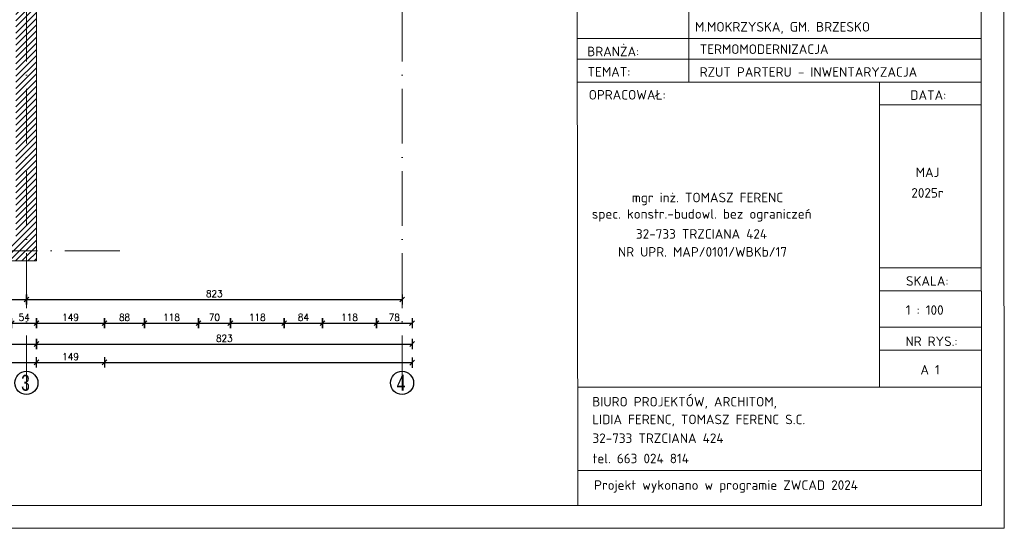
# Model space of a CAD drawing. Header units: millimetres. Extents: x -37273 to 136949, y -1495242345 to -598.
# Tile 29 of 44: x 70245 to 72402, y -18329 to -17215. Entities that reach past the tile are written whole.
import ezdxf
from ezdxf.enums import TextEntityAlignment as Align

# ---------------------------------------------------------------- set-up
doc = ezdxf.new("R2010")
doc.units = ezdxf.units.MM
doc.linetypes.add('ACAD_ISO10W100', pattern=[18, 12, -3, 0, -3])
for name, color, linetype, lineweight in [('DIM', 15, 'Continuous', 5), ('F-BIL-OP', 103, 'Continuous', 9), ('wymiarowannie', 253, 'Continuous', 5), ('ściany', 190, 'Continuous', 25)]:
    doc.layers.add(name, color=color, linetype=linetype, lineweight=lineweight)
for name, color, linetype in [('OPISY', 4, 'Continuous'), ('wym', 1, 'Continuous'), ('ściana', 7, 'Continuous')]:
    doc.layers.add(name, color=color, linetype=linetype)
doc.styles.add('ISOCPEUR', font='isocpeur.ttf')
doc.styles.add('op2', font='arial.ttf')
doc.styles.add('WYM_50', font='simplex.shx', dxfattribs={"width": 0.95})
doc.dimstyles.new('50', dxfattribs={"dimtxt": 15, "dimasz": 0.15, "dimexe": 13, "dimexo": 30, "dimgap": 5, "dimtad": 1, "dimdec": 0, "dimrnd": 0.5, "dimzin": 1, "dimdsep": 46, "dimtxsty": 'WYM_50', "dimblk": 'A', "dimcen": 3, "dimdle": 5, "dimse1": 1, "dimse2": 1, "dimclrd": 256, "dimclre": 256, "dimclrt": 2, "dimaunit": 1, "dimadec": 0, "dimazin": 0, "dimtfac": 0.32, "dimtdec": 0, "dimtix": 1, "dimtmove": 1, "dimatfit": 3, "dimldrblk": 'A', "dimfxl": 1, "dimtvp": 0.08, "dimtolj": 1, "dimtzin": 1, "dimarcsym": 0})

# ---------------------------------------------------------------- blocks, each defined once
blk = doc.blocks.new('A')
at = {"color": 7, "linetype": 'Continuous'}
blk.add_line((-35, -35), (35, 35), dxfattribs=at)
at = {"color": 1, "linetype": 'Continuous'}
blk.add_line((0, 74), (0, -74), dxfattribs=at)
blk = doc.blocks.new('*D1488')
at = {"layer": 'Defpoints', "color": 0, "lineweight": 13, "ltscale": 3}
for p in [(70259.4, -17764.8), (69076.4, -17799.6), (70259.4, -17827.7)]:
    blk.add_point(p, dxfattribs=at)
at = {"layer": 'wym', "lineweight": -2}
blk.add_line((69076.6, -17827.7), (70259.3, -17827.7), dxfattribs=at)
at = {"layer": 'wym', "lineweight": -2, "ltscale": 3, "xscale": 0.15, "yscale": 0.15, "zscale": 0.15, "rotation": 180}
blk.add_blockref('A', (69076.4, -17827.7), dxfattribs=at)
at = {"layer": 'wym', "lineweight": -2, "ltscale": 3, "xscale": 0.15, "yscale": 0.15, "zscale": 0.15}
blk.add_blockref('A', (70259.4, -17827.7), dxfattribs=at)
at = {"layer": 'wym', "color": 2, "ltscale": 3, "insert": (69667.9, -17815.2), "char_height": 15, "attachment_point": 5, "style": 'WYM_50'}
blk.add_mtext('\\A1;1183', dxfattribs=at)
blk = doc.blocks.new('*D1489')
at = {"layer": 'Defpoints', "color": 0, "lineweight": 13, "ltscale": 3}
for p in [(71082.4, -17768.8), (70259.4, -17781.8), (71082.4, -17827.7)]:
    blk.add_point(p, dxfattribs=at)
at = {"layer": 'wym', "lineweight": -2}
blk.add_line((70259.6, -17827.7), (71082.3, -17827.7), dxfattribs=at)
at = {"layer": 'wym', "lineweight": -2, "ltscale": 3, "xscale": 0.15, "yscale": 0.15, "zscale": 0.15, "rotation": 180}
blk.add_blockref('A', (70259.4, -17827.7), dxfattribs=at)
at = {"layer": 'wym', "lineweight": -2, "ltscale": 3, "xscale": 0.15, "yscale": 0.15, "zscale": 0.15}
blk.add_blockref('A', (71082.4, -17827.7), dxfattribs=at)
at = {"layer": 'wym', "color": 2, "ltscale": 3, "insert": (70670.9, -17815.2), "char_height": 15, "attachment_point": 5, "style": 'WYM_50'}
blk.add_mtext('\\A1;823', dxfattribs=at)
blk = doc.blocks.new('*D1493')
at = {"layer": 'Defpoints', "color": 0, "lineweight": 13, "ltscale": 3}
for p in [(70227.4, -17743.4), (70281.4, -17743.4), (70281.4, -17879.4)]:
    blk.add_point(p, dxfattribs=at)
at = {"layer": 'wym', "lineweight": -2}
blk.add_line((70227.6, -17879.4), (70281.3, -17879.4), dxfattribs=at)
at = {"layer": 'wym', "lineweight": -2, "ltscale": 3, "xscale": 0.15, "yscale": 0.15, "zscale": 0.15, "rotation": 180}
blk.add_blockref('A', (70227.4, -17879.4), dxfattribs=at)
at = {"layer": 'wym', "lineweight": -2, "ltscale": 3, "xscale": 0.15, "yscale": 0.15, "zscale": 0.15}
blk.add_blockref('A', (70281.4, -17879.4), dxfattribs=at)
at = {"layer": 'wym', "color": 2, "ltscale": 3, "insert": (70254.4, -17866.9), "char_height": 15, "attachment_point": 5, "style": 'WYM_50'}
blk.add_mtext('\\A1;54', dxfattribs=at)
blk = doc.blocks.new('*D1494')
at = {"layer": 'Defpoints', "color": 0, "lineweight": 13, "ltscale": 3}
for p in [(70281.4, -16999.4), (70430.4, -16999.4), (70430.4, -17879.4)]:
    blk.add_point(p, dxfattribs=at)
at = {"layer": 'wym', "lineweight": -2}
blk.add_line((70281.6, -17879.4), (70430.3, -17879.4), dxfattribs=at)
at = {"layer": 'wym', "lineweight": -2, "ltscale": 3, "xscale": 0.15, "yscale": 0.15, "zscale": 0.15, "rotation": 180}
blk.add_blockref('A', (70281.4, -17879.4), dxfattribs=at)
at = {"layer": 'wym', "lineweight": -2, "ltscale": 3, "xscale": 0.15, "yscale": 0.15, "zscale": 0.15}
blk.add_blockref('A', (70430.4, -17879.4), dxfattribs=at)
at = {"layer": 'wym', "color": 2, "ltscale": 3, "insert": (70355.9, -17866.9), "char_height": 15, "attachment_point": 5, "style": 'WYM_50'}
blk.add_mtext('\\A1;149', dxfattribs=at)
blk = doc.blocks.new('*D1495')
at = {"layer": 'Defpoints', "color": 0, "lineweight": 13, "ltscale": 3}
for p in [(70430.4, -16869.4), (70518.2, -16869.4), (70518.2, -17879.4)]:
    blk.add_point(p, dxfattribs=at)
at = {"layer": 'wym', "lineweight": -2}
blk.add_line((70430.6, -17879.4), (70518, -17879.4), dxfattribs=at)
at = {"layer": 'wym', "lineweight": -2, "ltscale": 3, "xscale": 0.15, "yscale": 0.15, "zscale": 0.15, "rotation": 180}
blk.add_blockref('A', (70430.4, -17879.4), dxfattribs=at)
at = {"layer": 'wym', "lineweight": -2, "ltscale": 3, "xscale": 0.15, "yscale": 0.15, "zscale": 0.15}
blk.add_blockref('A', (70518.2, -17879.4), dxfattribs=at)
at = {"layer": 'wym', "color": 2, "ltscale": 3, "insert": (70474.3, -17866.9), "char_height": 15, "attachment_point": 5, "style": 'WYM_50'}
blk.add_mtext('\\A1;88', dxfattribs=at)
blk = doc.blocks.new('*D1496')
at = {"layer": 'Defpoints', "color": 0, "lineweight": 13, "ltscale": 3}
for p in [(70518.2, -17756), (70636.2, -17756), (70636.2, -17879.4)]:
    blk.add_point(p, dxfattribs=at)
at = {"layer": 'wym', "lineweight": -2}
blk.add_line((70518.3, -17879.4), (70636, -17879.4), dxfattribs=at)
at = {"layer": 'wym', "lineweight": -2, "ltscale": 3, "xscale": 0.15, "yscale": 0.15, "zscale": 0.15, "rotation": 180}
blk.add_blockref('A', (70518.2, -17879.4), dxfattribs=at)
at = {"layer": 'wym', "lineweight": -2, "ltscale": 3, "xscale": 0.15, "yscale": 0.15, "zscale": 0.15}
blk.add_blockref('A', (70636.2, -17879.4), dxfattribs=at)
at = {"layer": 'wym', "color": 2, "ltscale": 3, "insert": (70577.2, -17866.9), "char_height": 15, "attachment_point": 5, "style": 'WYM_50'}
blk.add_mtext('\\A1;118', dxfattribs=at)
blk = doc.blocks.new('*D1497')
at = {"layer": 'Defpoints', "color": 0, "lineweight": 13, "ltscale": 3}
for p in [(70636.2, -17746.8), (70706.2, -17746.8), (70706.2, -17879.4)]:
    blk.add_point(p, dxfattribs=at)
at = {"layer": 'wym', "lineweight": -2}
blk.add_line((70636.3, -17879.4), (70706, -17879.4), dxfattribs=at)
at = {"layer": 'wym', "lineweight": -2, "ltscale": 3, "xscale": 0.15, "yscale": 0.15, "zscale": 0.15, "rotation": 180}
blk.add_blockref('A', (70636.2, -17879.4), dxfattribs=at)
at = {"layer": 'wym', "lineweight": -2, "ltscale": 3, "xscale": 0.15, "yscale": 0.15, "zscale": 0.15}
blk.add_blockref('A', (70706.2, -17879.4), dxfattribs=at)
at = {"layer": 'wym', "color": 2, "ltscale": 3, "insert": (70671.2, -17866.9), "char_height": 15, "attachment_point": 5, "style": 'WYM_50'}
blk.add_mtext('\\A1;70', dxfattribs=at)
blk = doc.blocks.new('*D1498')
at = {"layer": 'Defpoints', "color": 0, "lineweight": 13, "ltscale": 3}
for p in [(70706.2, -17746.8), (70824.2, -17746.8), (70824.2, -17879.4)]:
    blk.add_point(p, dxfattribs=at)
at = {"layer": 'wym', "lineweight": -2}
blk.add_line((70706.3, -17879.4), (70824, -17879.4), dxfattribs=at)
at = {"layer": 'wym', "lineweight": -2, "ltscale": 3, "xscale": 0.15, "yscale": 0.15, "zscale": 0.15, "rotation": 180}
blk.add_blockref('A', (70706.2, -17879.4), dxfattribs=at)
at = {"layer": 'wym', "lineweight": -2, "ltscale": 3, "xscale": 0.15, "yscale": 0.15, "zscale": 0.15}
blk.add_blockref('A', (70824.2, -17879.4), dxfattribs=at)
at = {"layer": 'wym', "color": 2, "ltscale": 3, "insert": (70765.2, -17866.9), "char_height": 15, "attachment_point": 5, "style": 'WYM_50'}
blk.add_mtext('\\A1;118', dxfattribs=at)
blk = doc.blocks.new('*D1499')
at = {"layer": 'Defpoints', "color": 0, "lineweight": 13, "ltscale": 3}
for p in [(70824.2, -17746.8), (70908.2, -17746.8), (70908.2, -17879.4)]:
    blk.add_point(p, dxfattribs=at)
at = {"layer": 'wym', "lineweight": -2}
blk.add_line((70824.3, -17879.4), (70908, -17879.4), dxfattribs=at)
at = {"layer": 'wym', "lineweight": -2, "ltscale": 3, "xscale": 0.15, "yscale": 0.15, "zscale": 0.15, "rotation": 180}
blk.add_blockref('A', (70824.2, -17879.4), dxfattribs=at)
at = {"layer": 'wym', "lineweight": -2, "ltscale": 3, "xscale": 0.15, "yscale": 0.15, "zscale": 0.15}
blk.add_blockref('A', (70908.2, -17879.4), dxfattribs=at)
at = {"layer": 'wym', "color": 2, "ltscale": 3, "insert": (70866.2, -17866.9), "char_height": 15, "attachment_point": 5, "style": 'WYM_50'}
blk.add_mtext('\\A1;84', dxfattribs=at)
blk = doc.blocks.new('*D1500')
at = {"layer": 'Defpoints', "color": 0, "lineweight": 13, "ltscale": 3}
for p in [(70908.2, -17746.8), (71026.2, -17746.8), (71026.2, -17879.4)]:
    blk.add_point(p, dxfattribs=at)
at = {"layer": 'wym', "lineweight": -2}
blk.add_line((70908.3, -17879.4), (71026, -17879.4), dxfattribs=at)
at = {"layer": 'wym', "lineweight": -2, "ltscale": 3, "xscale": 0.15, "yscale": 0.15, "zscale": 0.15, "rotation": 180}
blk.add_blockref('A', (70908.2, -17879.4), dxfattribs=at)
at = {"layer": 'wym', "lineweight": -2, "ltscale": 3, "xscale": 0.15, "yscale": 0.15, "zscale": 0.15}
blk.add_blockref('A', (71026.2, -17879.4), dxfattribs=at)
at = {"layer": 'wym', "color": 2, "ltscale": 3, "insert": (70967.2, -17866.9), "char_height": 15, "attachment_point": 5, "style": 'WYM_50'}
blk.add_mtext('\\A1;118', dxfattribs=at)
blk = doc.blocks.new('*D1501')
at = {"layer": 'Defpoints', "color": 0, "lineweight": 13, "ltscale": 3}
for p in [(71026.2, -17746.8), (71104.2, -17746.8), (71104.2, -17879.4)]:
    blk.add_point(p, dxfattribs=at)
at = {"layer": 'wym', "lineweight": -2}
blk.add_line((71026.3, -17879.4), (71104, -17879.4), dxfattribs=at)
at = {"layer": 'wym', "lineweight": -2, "ltscale": 3, "xscale": 0.15, "yscale": 0.15, "zscale": 0.15, "rotation": 180}
blk.add_blockref('A', (71026.2, -17879.4), dxfattribs=at)
at = {"layer": 'wym', "lineweight": -2, "ltscale": 3, "xscale": 0.15, "yscale": 0.15, "zscale": 0.15}
blk.add_blockref('A', (71104.2, -17879.4), dxfattribs=at)
at = {"layer": 'wym', "color": 2, "ltscale": 3, "insert": (71065.2, -17866.9), "char_height": 15, "attachment_point": 5, "style": 'WYM_50'}
blk.add_mtext('\\A1;78', dxfattribs=at)
blk = doc.blocks.new('*D1503')
at = {"layer": 'Defpoints', "color": 0, "lineweight": 13, "ltscale": 3}
for p in [(69053.4, -17743.4), (70281.4, -17743.4), (70281.4, -17925.2)]:
    blk.add_point(p, dxfattribs=at)
at = {"layer": 'wym', "lineweight": -2}
blk.add_line((69053.6, -17925.2), (70281.3, -17925.2), dxfattribs=at)
at = {"layer": 'wym', "lineweight": -2, "ltscale": 3, "xscale": 0.15, "yscale": 0.15, "zscale": 0.15, "rotation": 180}
blk.add_blockref('A', (69053.4, -17925.2), dxfattribs=at)
at = {"layer": 'wym', "lineweight": -2, "ltscale": 3, "xscale": 0.15, "yscale": 0.15, "zscale": 0.15}
blk.add_blockref('A', (70281.4, -17925.2), dxfattribs=at)
at = {"layer": 'wym', "color": 2, "ltscale": 3, "insert": (69667.4, -17912.7), "char_height": 15, "attachment_point": 5, "style": 'WYM_50'}
blk.add_mtext('\\A1;1228', dxfattribs=at)
blk = doc.blocks.new('*D1504')
at = {"layer": 'Defpoints', "color": 0, "lineweight": 13, "ltscale": 3}
for p in [(71104.4, -16869.4), (70281.4, -17208.7), (71104.4, -17925.2)]:
    blk.add_point(p, dxfattribs=at)
at = {"layer": 'wym', "lineweight": -2}
blk.add_line((70281.6, -17925.2), (71104.3, -17925.2), dxfattribs=at)
at = {"layer": 'wym', "lineweight": -2, "ltscale": 3, "xscale": 0.15, "yscale": 0.15, "zscale": 0.15, "rotation": 180}
blk.add_blockref('A', (70281.4, -17925.2), dxfattribs=at)
at = {"layer": 'wym', "lineweight": -2, "ltscale": 3, "xscale": 0.15, "yscale": 0.15, "zscale": 0.15}
blk.add_blockref('A', (71104.4, -17925.2), dxfattribs=at)
at = {"layer": 'wym', "color": 2, "ltscale": 3, "insert": (70692.9, -17912.7), "char_height": 15, "attachment_point": 5, "style": 'WYM_50'}
blk.add_mtext('\\A1;823', dxfattribs=at)
blk = doc.blocks.new('*D1505')
at = {"layer": 'Defpoints', "color": 0, "lineweight": 13, "ltscale": 3}
for p in [(67451.4, -17931.1), (71104.4, -17931.1), (71104.4, -17966)]:
    blk.add_point(p, dxfattribs=at)
at = {"layer": 'wym', "lineweight": -2}
blk.add_line((67451.6, -17966), (71104.3, -17966), dxfattribs=at)
at = {"layer": 'wym', "lineweight": -2, "ltscale": 3, "xscale": 0.15, "yscale": 0.15, "zscale": 0.15, "rotation": 180}
blk.add_blockref('A', (67451.4, -17966), dxfattribs=at)
at = {"layer": 'wym', "lineweight": -2, "ltscale": 3, "xscale": 0.15, "yscale": 0.15, "zscale": 0.15}
blk.add_blockref('A', (71104.4, -17966), dxfattribs=at)
at = {"layer": 'wym', "color": 2, "ltscale": 3, "insert": (69277.9, -17953.5), "char_height": 15, "attachment_point": 5, "style": 'WYM_50'}
blk.add_mtext('\\A1;3653', dxfattribs=at)
blk = doc.blocks.new('*D2012')
at = {"layer": 'Defpoints', "color": 0, "lineweight": 13, "ltscale": 3}
for p in [(70430.4, -16999.4), (70281.4, -17085.4), (70430.4, -17965.4)]:
    blk.add_point(p, dxfattribs=at)
at = {"layer": 'wym', "lineweight": -2}
blk.add_line((70281.6, -17965.4), (70430.3, -17965.4), dxfattribs=at)
at = {"layer": 'wym', "lineweight": -2, "ltscale": 3, "xscale": 0.15, "yscale": 0.15, "zscale": 0.15, "rotation": 180}
blk.add_blockref('A', (70281.4, -17965.4), dxfattribs=at)
at = {"layer": 'wym', "lineweight": -2, "ltscale": 3, "xscale": 0.15, "yscale": 0.15, "zscale": 0.15}
blk.add_blockref('A', (70430.4, -17965.4), dxfattribs=at)
at = {"layer": 'wym', "color": 2, "ltscale": 3, "insert": (70355.9, -17952.9), "char_height": 15, "attachment_point": 5, "style": 'WYM_50'}
blk.add_mtext('\\A1;149', dxfattribs=at)

msp = doc.modelspace()

# ---------------------------------------------------------------- hatches: boundary and pattern name
at = {"layer": 'wymiarowannie', "lineweight": 13, "ltscale": 3}
h = msp.add_hatch(dxfattribs=at)
h.set_pattern_fill('ANSI31', color=5, scale=3)
h.set_pattern_definition([(45, (69912.444, -17743.378), (-6.73519, 6.73519), [])])
h.paths.add_polyline_path([(70053.44, -17017.69), (70053.44, -16999.38), (70259.44, -16999.38), (70259.44, -17720.88), (70227.44, -17720.88), (70227.44, -17698.38), (70236.44, -17698.38), (70236.44, -17024.38), (70053.44, -17024.38)])
h.paths.add_polyline_path([(69912.44, -17176.38), (69912.44, -17164.38), (69942.44, -17164.38), (69942.44, -17698.38), (69989.44, -17698.38), (69989.44, -17720.88), (69930.44, -17720.88), (69930.44, -17698.38), (69930.44, -17176.38)])
h.paths.add_polyline_path([(70259.44, -17720.88), (70259.44, -16999.38), (70281.44, -16999.38), (70281.44, -17720.88)])
h.paths.add_polyline_path([(69930.44, -17743.38), (69930.44, -17720.88), (69989.44, -17720.88), (69989.44, -17743.38)])
h.paths.add_polyline_path([(70227.44, -17743.38), (70227.44, -17720.88), (70259.44, -17720.88), (70259.44, -17743.38)])
h.paths.add_polyline_path([(70259.44, -17743.38), (70259.44, -17720.88), (70281.44, -17720.88), (70281.44, -17743.38)])
h.paths.add_polyline_path([(69950.37, -17626.74), (69922.52, -17626.74), (69922.52, -17604.24), (69950.37, -17604.24)], flags=9)
h.paths.add_polyline_path([(70240.1, -17662.2), (70223.78, -17662.2), (70223.78, -17639.7), (70240.1, -17639.7)], flags=9)

# ---------------------------------------------------------------- linework, layer by layer
at = {"layer": 'DIM', "ltscale": 0.1}
for p, q in [((71467.16, -18278.69), (71464.65, -15458.69)), ((71467.16, -18278.69), (71464.65, -15458.69)), ((71710.37, -16851.21), (71710.37, -17351.75)), ((71466.9, -17256.27), (72351.53, -17256.27)), ((71466.9, -17301.75), (72351.53, -17301.75)), ((71466.9, -17351.75), (72351.53, -17351.75)), ((72128.18, -17351.75), (72128.18, -18020.01)), ((72128.18, -17401.75), (72351.53, -17401.75)), ((72128.18, -17758.5), (72351.53, -17758.5)), ((72128.18, -17808.5), (72351.53, -17808.5)), ((72128.18, -17888.62), (72351.53, -17888.62)), ((72128.18, -17938.62), (72351.53, -17938.62)), ((71466.9, -18020.01), (72351.53, -18020.01)), ((71466.97, -18201.97), (72351.6, -18201.97))]:
    msp.add_line(p, q, dxfattribs=at)
for points in [[(66475.46, -18328.69), (72401.79, -18328.69), (72399.28, -15408.69), (66472.96, -15408.69)], [(66525.46, -18278.69), (72351.79, -18278.69), (72349.28, -15458.69), (66522.96, -15458.69)]]:
    msp.add_lwpolyline(points, close=True, dxfattribs=at)
at = {"layer": 'wymiarowannie', "color": 251, "linetype": 'ACAD_ISO10W100', "lineweight": 13, "ltscale": 10}
for p, q in [((70259.44, -18026.75), (70259.44, -15592.34)), ((71082.44, -18026.75), (71082.44, -15592.34)), ((70463.75, -17720.88), (66993.56, -17720.88))]:
    msp.add_line(p, q, dxfattribs=at)
at = {"layer": 'ściana', "lineweight": 13, "ltscale": 3}
for p, q in [((70281.44, -16999.38), (70281.44, -17743.38)), ((70281.44, -17743.38), (70227.44, -17743.38))]:
    msp.add_line(p, q, dxfattribs=at)
at = {"layer": 'ściany', "color": 5, "ltscale": 100}
for centre in [(70259.26, -18010.34), (71082.26, -18010.34)]:
    msp.add_circle(centre, 25.39, dxfattribs=at)

# ---------------------------------------------------------------- texts
at = {"layer": 'F-BIL-OP', "style": 'ISOCPEUR'}
for s, height, p in [('M.MOKRZYSKA, GM. BRZESKO', 20.8971, (71723.95, -17241.17)), ('BRANŻA:', 20.897, (71487.93, -17295.15)), ('TERMOMODERNIZACJA', 20.8971, (71734.44, -17290.05)), ('TEMAT:', 20.897, (71488.7, -17339.64)), ('RZUT PARTERU - INWENTARYZACJA', 20.8971, (71734.44, -17340.05)), ('OPRACOWAŁ:', 20.897, (71491.24, -17389.99)), ('DATA:', 20.897, (72195.77, -17390.63)), ('MAJ', 20.897, (72207.74, -17559.71)), ('mgr inż. TOMASZ FERENC', 20.8971, (71585.79, -17614.93)), (' 2025r', 20.897, (72184.82, -17604.75)), ('spec. konstr.-budowl. bez ograniczeń', 20.8971, (71498.04, -17650.78)), ('32-733 TRZCIANA 424', 20.8971, (71594.82, -17694.67)), ('NR UPR. MAP/0101/WBKb/17', 20.8971, (71555.37, -17733.92)), ('SKALA:', 20.897, (72186.39, -17797.58)), ('1 : 100', 20.897, (72185.9, -17861.28)), ('NR RYS.:', 20.897, (72185.33, -17929.69)), ('BIURO PROJEKTÓW, ARCHITOM,', 20.8971, (71498.88, -18061.97)), ('LIDIA FERENC, TOMASZ FERENC S.C. ', 20.8971, (71498.88, -18100.78)), ('32-733 TRZCIANA 424', 20.8971, (71499.5, -18141.89)), ('tel. 663 024 814', 20.8971, (71499.5, -18186.3)), ('Projekt wykonano w programie ZWCAD 2024 ', 20.8971, (71503.05, -18244.49))]:
    msp.add_text(s, height=height, dxfattribs=at).set_placement(p)
msp.add_text('A 1', height=20.897, dxfattribs=at).set_placement((72239.24, -17992.04), align=Align.CENTER)
at = {"layer": 'OPISY', "color": 4, "ltscale": 3, "style": 'op2', "width": 0.7}
for s, p in [('3', (70247.8, -18027.62)), ('4', (71070.8, -18027.62))]:
    msp.add_text(s, height=35, dxfattribs=at).set_placement(p)

# ---------------------------------------------------------------- dimensions: what is measured, and where the dimension line sits
at = {"layer": 'wym'}
for base, p1, p2, picture, middle in [((71104.44, -17925.19), (70281.44, -17208.75), (71104.44, -16869.38), '*D1504', (70692.94, -17912.69)), ((70518.2, -17879.37), (70430.44, -16869.38), (70518.2, -16869.38), '*D1495', (70474.32, -17866.87)), ((70430.44, -17879.37), (70281.44, -16999.38), (70430.44, -16999.38), '*D1494', (70355.94, -17866.87)), ((70430.44, -17965.37), (70281.44, -17085.38), (70430.44, -16999.38), '*D2012', (70355.94, -17952.87)), ((70281.44, -17925.19), (69053.44, -17743.38), (70281.44, -17743.38), '*D1503', (69667.44, -17912.69)), ((70281.44, -17879.37), (70227.44, -17743.38), (70281.44, -17743.38), '*D1493', (70254.44, -17866.87)), ((70706.2, -17879.37), (70636.2, -17746.76), (70706.2, -17746.76), '*D1497', (70671.2, -17866.87)), ((70824.2, -17879.37), (70706.2, -17746.76), (70824.2, -17746.76), '*D1498', (70765.2, -17866.87)), ((70908.2, -17879.37), (70824.2, -17746.76), (70908.2, -17746.76), '*D1499', (70866.2, -17866.87)), ((71026.2, -17879.37), (70908.2, -17746.76), (71026.2, -17746.76), '*D1500', (70967.2, -17866.87)), ((71104.2, -17879.37), (71026.2, -17746.76), (71104.2, -17746.76), '*D1501', (71065.2, -17866.87)), ((70259.44, -17827.69), (69076.44, -17799.58), (70259.44, -17764.78), '*D1488', (69667.94, -17815.19)), ((71082.44, -17827.69), (70259.44, -17781.81), (71082.44, -17768.77), '*D1489', (70670.94, -17815.19)), ((70636.2, -17879.37), (70518.2, -17755.98), (70636.2, -17755.98), '*D1496', (70577.2, -17866.87)), ((71104.44, -17965.97), (67451.44, -17931.1), (71104.44, -17931.1), '*D1505', (69277.94, -17953.47))]:
    dim = msp.add_linear_dim(base=base, p1=p1, p2=p2, dimstyle='50', override={"dimblk": 'A', "dimfxl": 0, "dimarcsym": 1}, dxfattribs=at)
    dim.commit()
    dim.dimension.update_dxf_attribs({"geometry": picture, "text_midpoint": middle})

doc.saveas('drawing.dxf')
